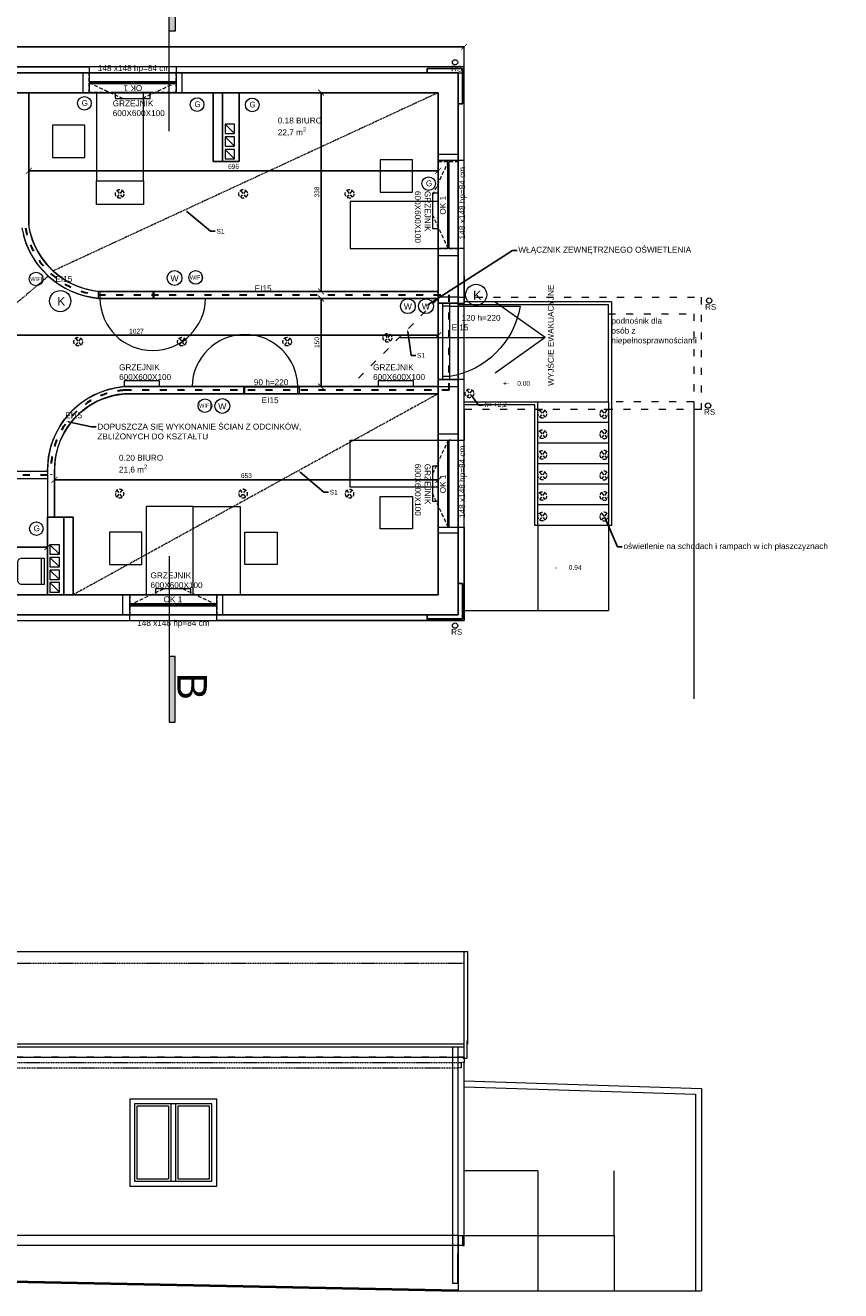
# Model space of a CAD drawing. Header units: centimetres. Extents: x -2458 to 12284, y -19336 to 2224.
# Tile 17 of 20: x 8135 to 9522, y -11068 to -8916. Entities that reach past the tile are written whole.
import ezdxf
from ezdxf import colors
from ezdxf.entities.mleader import LeaderData, LeaderLine
from ezdxf.math import Vec2, Vec3

# ---------------------------------------------------------------- set-up
doc = ezdxf.new("R2010")
doc.units = ezdxf.units.CM
doc.linetypes.add('DASHED2', pattern=[9.525, 6.35, -3.175])
doc.linetypes.add('GCAD_ISO03W100', pattern=[30, 12, -18])
for name, color, linetype, lineweight in [('100_KONSTRUKCYNE', 10, 'Continuous', 25), ('200_DZIAŁOWE', 50, 'Continuous', 15), ('300_DRZWI NOWE', 60, 'Continuous', 5), ('400_OKNA ISTNIEJĄCE', 130, 'Continuous', 5), ('500_WIDOK', 220, 'Continuous', 5), ('600_POWIERZCHNIE', 11, 'Continuous', 9), ('700_ELEWACJE', 70, 'Continuous', 9), ('800_WYMIARY', 210, 'Continuous', 9), ('900_SUFITY PODWIESZONE', 40, 'Continuous', 9), ('901_LAMPY', 51, 'Continuous', 5), ('902_PPOZ', 121, 'Continuous', 30)]:
    doc.layers.add(name, color=color, linetype=linetype, lineweight=lineweight)
doc.styles.get("Standard").update_dxf_attribs({"font": 'arial.ttf'})
doc.dimstyles.new('Kasia', dxfattribs={"dimtxt": 8, "dimasz": 10, "dimexe": 1.25, "dimexo": 0.625, "dimgap": 3, "dimtad": 1, "dimtxsty": 'Standard', "dimblk": 'ARCHTICK', "dimcen": 2.5, "dimse1": 1, "dimse2": 1, "dimadec": 0, "dimazin": 0, "dimtfac": 1, "dimtmove": 0, "dimatfit": 3, "dimldrblk": 'ARCHTICK', "dimfxl": 1, "dimarcsym": 1})

# ---------------------------------------------------------------- blocks, each defined once
blk = doc.blocks.new('OKNO 148')
at = {"layer": '400_OKNA ISTNIEJĄCE', "linetype": 'DASHED2'}
for p, q in [((2587.8, 819.4), (2647.5, 847.4)), ((2735.8, 819.4), (2676, 847.4)), ((2587.8, 836.4), (2735.8, 836.4)), ((2587.8, 836.4), (2587.8, 802.4)), ((2735.8, 836.4), (2735.8, 802.4)), ((2587.8, 802.4), (2735.8, 802.4))]:
    blk.add_line(p, q, dxfattribs=at)
at = {"layer": '400_OKNA ISTNIEJĄCE'}
for p, q in [((2735.8, 820.9), (2587.8, 820.9)), ((2587.8, 817.9), (2735.8, 817.9)), ((2587.8, 817.9), (2587.8, 814.9)), ((2590.8, 820.9), (2590.8, 817.9)), ((2590.8, 819.4), (2658.8, 819.4)), ((2658.8, 820.9), (2658.8, 817.9)), ((2661.8, 820.9), (2661.8, 817.9)), ((2664.8, 820.9), (2664.8, 817.9)), ((2664.8, 819.4), (2732.8, 819.4)), ((2732.8, 820.9), (2732.8, 817.9)), ((2735.8, 814.9), (2735.8, 817.9))]:
    blk.add_line(p, q, dxfattribs=at)
at = {"layer": '400_OKNA ISTNIEJĄCE', "insert": (2645.4, 833.7), "char_height": 10, "width": 232.929, "attachment_point": 1}
blk.add_mtext('OK 1', dxfattribs=at)
blk = doc.blocks.new('okno elewacja')
at = {"layer": '400_OKNA ISTNIEJĄCE'}
for p, q in [((9517.3, 2425.9), (9369.3, 2425.9)), ((9369.3, 2425.9), (9369.3, 2277.9)), ((9509.3, 2417.9), (9377.3, 2417.9)), ((9377.3, 2417.9), (9377.3, 2285.9)), ((9435.3, 2413.9), (9381.3, 2413.9)), ((9381.3, 2413.9), (9381.3, 2289.9)), ((9435.3, 2289.9), (9435.3, 2413.9)), ((9439.3, 2285.9), (9439.3, 2417.9)), ((9447.3, 2285.9), (9447.3, 2417.9)), ((9505.3, 2413.9), (9451.3, 2413.9)), ((9451.3, 2289.9), (9451.3, 2413.9)), ((9505.3, 2289.9), (9505.3, 2413.9)), ((9509.3, 2285.9), (9509.3, 2417.9)), ((9517.3, 2277.9), (9517.3, 2425.9)), ((9377.3, 2285.9), (9509.3, 2285.9)), ((9381.3, 2289.9), (9435.3, 2289.9)), ((9451.3, 2289.9), (9505.3, 2289.9)), ((9369.3, 2277.9), (9517.3, 2277.9))]:
    blk.add_line(p, q, dxfattribs=at)
blk = doc.blocks.new('drzwi 90 180')
at = {"layer": '300_DRZWI NOWE'}
for p, q in [((9308.8, -6956.3), (9308.8, -6944.3)), ((9308.8, -6944.3), (9402.8, -6944.3)), ((9310.8, -6944.3), (9310.8, -6956.3)), ((9400.8, -6944.3), (9400.8, -6956.3)), ((9402.8, -6944.3), (9402.8, -6956.3)), ((9402.8, -6956.3), (9308.8, -6956.3)), ((9400.8, -6956.3), (9490.8, -6956.3))]:
    blk.add_line(p, q, dxfattribs=at)
blk.add_arc((9400.8, -6954.9), 90, 180.9069, 359.0931, dxfattribs=at)
blk = doc.blocks.new('wyjście ewakuacyjne')
at = {"layer": '200_DZIAŁOWE'}
for q in [(3304.9, -10231.2), (3426.1, -10231.2)]:
    blk.add_line((3365.5, -10316.1), q, dxfattribs=at)
blk.add_lwpolyline([(3365.5, -10068.8), (3365.5, -10316.1), (3365.5, -10316.1)], dxfattribs=at)
at = {"layer": '200_DZIAŁOWE', "insert": (3283.5, -10320.6), "char_height": 10, "width": 232.929, "attachment_point": 1}
blk.add_mtext('WYJŚCIE EWAKUACYJNE', dxfattribs=at)
blk = doc.blocks.new('_ArchTick')
at = {"color": 0, "linetype": 'ByBlock', "transparency": 16777216, "const_width": 0.15}
blk.add_lwpolyline([(-0.5, -0.5), (0.5, 0.5)], dxfattribs=at)
blk = doc.blocks.new('*D64')
at = {"layer": '800_WYMIARY', "color": 0, "lineweight": -2}
blk.add_line((6956.8, -9803.2), (8172.8, -9803.2), dxfattribs=at)
at = {"layer": '800_WYMIARY', "color": 0, "lineweight": -2, "xscale": 10, "yscale": 10, "zscale": 10, "rotation": 180}
blk.add_blockref('_ArchTick', (6956.8, -9803.2), dxfattribs=at)
at = {"layer": '800_WYMIARY', "color": 0, "lineweight": -2, "xscale": 10, "yscale": 10, "zscale": 10}
blk.add_blockref('_ArchTick', (8172.8, -9803.2), dxfattribs=at)
at = {"layer": '800_WYMIARY', "color": 0, "insert": (7564.8, -9796.1), "char_height": 8, "attachment_point": 5}
blk.add_mtext('1216', dxfattribs=at)
blk = doc.blocks.new('*D65')
at = {"layer": '800_WYMIARY', "color": 0, "lineweight": -2}
blk.add_line((7810.8, -9443.1), (8837.8, -9443.1), dxfattribs=at)
at = {"layer": '800_WYMIARY', "color": 0, "lineweight": -2, "xscale": 10, "yscale": 10, "zscale": 10, "rotation": 180}
blk.add_blockref('_ArchTick', (7810.8, -9443.1), dxfattribs=at)
at = {"layer": '800_WYMIARY', "color": 0, "lineweight": -2, "xscale": 10, "yscale": 10, "zscale": 10}
blk.add_blockref('_ArchTick', (8837.8, -9443.1), dxfattribs=at)
at = {"layer": '800_WYMIARY', "color": 0, "insert": (8324.3, -9436.1), "char_height": 8, "attachment_point": 5}
blk.add_mtext('1027', dxfattribs=at)
blk = doc.blocks.new('*D66')
at = {"layer": '800_WYMIARY', "color": 0, "lineweight": -2}
blk.add_line((8638.4, -9380.4), (8638.4, -9530.4), dxfattribs=at)
at = {"layer": '800_WYMIARY', "color": 0, "lineweight": -2, "xscale": 10, "yscale": 10, "zscale": 10}
for p, rotation in [((8638.4, -9380.4), 90), ((8638.4, -9530.4), 270)]:
    blk.add_blockref('_ArchTick', p, dxfattribs=dict(at, rotation=rotation))
at = {"layer": '800_WYMIARY', "color": 0, "insert": (8631.3, -9455.4), "char_height": 8, "attachment_point": 5, "rotation": 90}
blk.add_mtext('150', dxfattribs=at)
blk = doc.blocks.new('3 TABLE')
at = {"layer": '500_WIDOK', "linetype": 'Continuous'}
for p, q in [((8093.9, -9731.4), (8048.9, -9731.4)), ((7980.4, -9799.9), (7980.4, -9844.9)), ((8162.4, -9799.9), (8162.4, -9844.9))]:
    blk.add_line(p, q, dxfattribs=at)
for points in [[(8048.9, -9764.4, 0.414214), (8055.9, -9771.4), (8086.9, -9771.4, 0.414214), (8093.9, -9764.4), (8093.9, -9726.4), (8048.9, -9726.4)], [(8013.4, -9844.9, 0.414214), (8020.4, -9837.9), (8020.4, -9806.9, 0.414214), (8013.4, -9799.9), (7975.4, -9799.9), (7975.4, -9844.9)], [(8129.4, -9844.9, -0.414214), (8122.4, -9837.9), (8122.4, -9806.9, -0.414214), (8129.4, -9799.9), (8167.4, -9799.9), (8167.4, -9844.9)]]:
    blk.add_lwpolyline(points, format="xyb", close=True, dxfattribs=at)
at = {"layer": '500_WIDOK'}
blk.add_lwpolyline([(8031.4, -9782.4), (8111.4, -9782.4), (8111.4, -9862.4), (8031.4, -9862.4)], close=True, dxfattribs=at)
blk = doc.blocks.new('kamera')
at = {"layer": '500_WIDOK'}
blk.add_circle((8055.2, -9517.4), 18, dxfattribs=at)
at = {"layer": '500_WIDOK', "insert": (8050, -9510.4), "char_height": 15, "width": 232.929, "attachment_point": 1}
blk.add_mtext('K', dxfattribs=at)
blk = doc.blocks.new('włącznik')
at = {"layer": '500_WIDOK'}
blk.add_circle((7992.9, -9401), 12.6, dxfattribs=at)
at = {"layer": '500_WIDOK', "insert": (7985.9, -9396.2), "char_height": 10.5, "width": 163.633, "attachment_point": 1}
blk.add_mtext('W', dxfattribs=at)
blk = doc.blocks.new('gniazdo')
at = {"layer": '500_WIDOK'}
blk.add_circle((8039.5, -9399.9), 11.6, dxfattribs=at)
at = {"layer": '500_WIDOK', "insert": (8034.9, -9394.5), "char_height": 9.69, "width": 150.523, "attachment_point": 1}
blk.add_mtext('G', dxfattribs=at)
blk = doc.blocks.new('oświetlenie')
at = {"layer": '901_LAMPY', "linetype": 'DASHED2'}
for p, q in [((8105, -9394.1), (8096, -9405.7)), ((8096, -9394.1), (8105, -9405.7))]:
    blk.add_line(p, q, dxfattribs=at)
blk.add_circle((8100.5, -9399.9), 7.36, dxfattribs=at)
blk = doc.blocks.new('k1')
at = {"layer": '200_DZIAŁOWE'}
blk.add_line((7814.8, -9228.4), (7830.8, -9244.4), dxfattribs=at)
blk.add_lwpolyline([(7814.8, -9228.4), (7814.8, -9244.4), (7830.8, -9244.4), (7830.8, -9228.4), (7814.8, -9228.4)], dxfattribs=at)
blk = doc.blocks.new('grzejnik 600x600x100')
at = {"layer": '500_WIDOK'}
blk.add_lwpolyline([(5341.8, -9108), (5341.8, -9118), (5401.8, -9118), (5401.8, -9108), (5341.8, -9108)], dxfattribs=at)
at = {"layer": '500_WIDOK', "insert": (5333.2, -9080), "char_height": 10, "width": 42.029, "attachment_point": 1}
blk.add_mtext('GRZEJNIK 600X600X100', dxfattribs=at)
blk = doc.blocks.new('*D387')
at = {"layer": '800_WYMIARY', "color": 0, "lineweight": -2}
blk.add_line((8881.8, -8952.5), (538.8, -8952.5), dxfattribs=at)
at = {"layer": '800_WYMIARY', "color": 0, "lineweight": -2, "xscale": 10, "yscale": 10, "zscale": 10, "rotation": 180}
blk.add_blockref('_ArchTick', (538.8, -8952.5), dxfattribs=at)
at = {"layer": '800_WYMIARY', "color": 0, "lineweight": -2, "xscale": 10, "yscale": 10, "zscale": 10}
blk.add_blockref('_ArchTick', (8881.8, -8952.5), dxfattribs=at)
at = {"layer": '800_WYMIARY', "color": 0, "insert": (4710.3, -8945.4), "char_height": 8, "attachment_point": 5}
blk.add_mtext('8343', dxfattribs=at)
blk = doc.blocks.new('STRZAŁKA')
at = {"layer": '600_POWIERZCHNIE'}
h = blk.add_hatch(color=256, dxfattribs=at)
h.dxf.hatch_style = 1
h.paths.add_polyline_path([(1756.5, -10100.9), (1756.5, -9989.2), (1746.5, -9989.2), (1746.5, -10100.9), (1756.5, -10100.9)], is_closed=False)
blk.add_line((1746.5, -9818.7), (1746.5, -10100.9), dxfattribs=at)
blk.add_lwpolyline([(1746.5, -10100.9), (1756.5, -10100.9), (1756.5, -9989.2), (1746.5, -9989.2)], dxfattribs=at)
blk = doc.blocks.new('RS')
at = {"layer": '500_WIDOK'}
blk.add_circle((554.4, -9936.9), 4.5, dxfattribs=at)
at = {"layer": '500_WIDOK', "insert": (547.7, -9942.8), "char_height": 9.69, "width": 150.523, "attachment_point": 1}
blk.add_mtext('RS', dxfattribs=at)
blk = doc.blocks.new('RURY S')
at = {"layer": '200_DZIAŁOWE'}
blk.add_blockref('RS', (8312, 0), dxfattribs=at)
blk = doc.blocks.new('120')
at = {"layer": '300_DRZWI NOWE'}
for p, q in [((9109.9, -9272.3), (9109.9, -9152.3)), ((8984.9, -9272.3), (8984.9, -9284.3)), ((8989.9, -9272.3), (8989.9, -9284.3)), ((9109.9, -9272.3), (9109.9, -9284.3)), ((9114.9, -9272.3), (9114.9, -9284.3))]:
    blk.add_line(p, q, dxfattribs=at)
for points in [[(8984.9, -9272.3), (9114.9, -9272.3)], [(8984.9, -9284.3), (9114.9, -9284.3)]]:
    blk.add_lwpolyline(points, dxfattribs=at)
blk.add_arc((9135, -9297.5), 147.3, 99.828, 170.172, dxfattribs=at)
blk = doc.blocks.new('grzejnik 600x600x100 2')
at = {"layer": '500_WIDOK'}
blk.add_lwpolyline([(8062.5, -8915.4), (8062.5, -8925.4), (8122.5, -8925.4), (8122.5, -8915.4), (8062.5, -8915.4)], dxfattribs=at)
at = {"layer": '500_WIDOK', "insert": (8058.6, -8928.6), "char_height": 10, "width": 42.029, "attachment_point": 1}
blk.add_mtext('GRZEJNIK 600X600X100', dxfattribs=at)
blk = doc.blocks.new('wifi')
at = {"layer": '500_WIDOK'}
blk.add_circle((3872.6, -9470.7), 11.6, dxfattribs=at)
at = {"layer": '500_WIDOK', "insert": (3862.6, -9467.2), "char_height": 7, "width": 150.523, "attachment_point": 1}
blk.add_mtext('WIFI', dxfattribs=at)
blk = doc.blocks.new('*D728')
at = {"layer": '800_WYMIARY', "color": 0, "lineweight": -2}
blk.add_line((8141.4, -9163.2), (8837.8, -9163.2), dxfattribs=at)
at = {"layer": '800_WYMIARY', "color": 0, "lineweight": -2, "xscale": 10, "yscale": 10, "zscale": 10, "rotation": 180}
blk.add_blockref('_ArchTick', (8141.4, -9163.2), dxfattribs=at)
at = {"layer": '800_WYMIARY', "color": 0, "lineweight": -2, "xscale": 10, "yscale": 10, "zscale": 10}
blk.add_blockref('_ArchTick', (8837.8, -9163.2), dxfattribs=at)
at = {"layer": '800_WYMIARY', "color": 0, "insert": (8489.6, -9156.1), "char_height": 8, "attachment_point": 5}
blk.add_mtext('696', dxfattribs=at)
blk = doc.blocks.new('*D729')
at = {"layer": '800_WYMIARY', "color": 0, "lineweight": -2}
blk.add_line((8638.4, -9030.4), (8638.4, -9368.4), dxfattribs=at)
at = {"layer": '800_WYMIARY', "color": 0, "lineweight": -2, "xscale": 10, "yscale": 10, "zscale": 10}
for p, rotation in [((8638.4, -9030.4), 90), ((8638.4, -9368.4), 270)]:
    blk.add_blockref('_ArchTick', p, dxfattribs=dict(at, rotation=rotation))
at = {"layer": '800_WYMIARY', "color": 0, "insert": (8631.3, -9199.4), "char_height": 8, "attachment_point": 5, "rotation": 90}
blk.add_mtext('338', dxfattribs=at)
blk = doc.blocks.new('*D730')
at = {"layer": '800_WYMIARY', "color": 0, "lineweight": -2}
blk.add_line((8184.8, -9689), (8837.8, -9689), dxfattribs=at)
at = {"layer": '800_WYMIARY', "color": 0, "lineweight": -2, "xscale": 10, "yscale": 10, "zscale": 10, "rotation": 180}
blk.add_blockref('_ArchTick', (8184.8, -9689), dxfattribs=at)
at = {"layer": '800_WYMIARY', "color": 0, "lineweight": -2, "xscale": 10, "yscale": 10, "zscale": 10}
blk.add_blockref('_ArchTick', (8837.8, -9689), dxfattribs=at)
at = {"layer": '800_WYMIARY', "color": 0, "insert": (8511.3, -9681.9), "char_height": 8, "attachment_point": 5}
blk.add_mtext('653', dxfattribs=at)
blk = doc.blocks.new('RS POLNOC')
at = {"layer": '200_DZIAŁOWE'}
blk.add_blockref('RS', (7439.4, 3755.1), dxfattribs=at)

msp = doc.modelspace()

# ---------------------------------------------------------------- linework, layer by layer
at = {"layer": '100_KONSTRUKCYNE'}
for p, q in [((5018.847, -8996.404), (8871.847, -8996.404)), ((8871.847, -9918.404), (8871.847, -8996.404)), ((8837.847, -9030.404), (6251.847, -9030.404)), ((8454.847, -9030.404), (8454.847, -9147.404)), ((8470.847, -9030.404), (8470.847, -9147.404)), ((8498.847, -9030.404), (8498.847, -9147.404)), ((8837.847, -9884.404), (8837.847, -9030.404)), ((8498.847, -9147.404), (8454.847, -9147.404)), ((8837.847, -9295.404), (8837.847, -9325.404)), ((8837.847, -9388.404), (8871.847, -9388.404)), ((8837.847, -9518.404), (8871.847, -9518.404)), ((8837.847, -9621.404), (8837.847, -9591.404)), ((8216.847, -9752.404), (8172.847, -9752.404)), ((8172.847, -9752.404), (8172.847, -9884.404)), ((8200.847, -9752.404), (8200.847, -9884.404)), ((8216.847, -9752.404), (8216.847, -9884.404)), ((5048.847, -9884.404), (8837.847, -9884.404)), ((5018.847, -9918.404), (8871.847, -9918.404))]:
    msp.add_line(p, q, dxfattribs=at)
for points in [[(8871.847, -9049.404), (8878.847, -9049.404), (8878.847, -8989.404), (8818.847, -8989.404), (8818.847, -8996.404)], [(8871.847, -9865.404), (8878.847, -9865.404), (8878.847, -9925.404), (8818.847, -9925.404), (8818.847, -9918.404)]]:
    msp.add_lwpolyline(points, dxfattribs=at)
at = {"layer": '200_DZIAŁOWE'}
for p, q in [((8141.419, -9030.404), (8141.419, -9259.326)), ((8259.914, -9368.404), (8837.847, -9368.404)), ((8259.914, -9380.404), (8837.847, -9380.404)), ((8837.847, -9380.404), (8687.847, -9380.404)), ((8837.847, -9380.404), (8837.847, -9530.404)), ((8837.847, -9530.404), (8303.342, -9530.404)), ((8837.847, -9542.404), (8303.342, -9542.404)), ((9007.347, -9591.404), (9007.347, -9556.404)), ((9127.347, -9556.404), (9127.347, -9591.404)), ((9127.347, -9591.404), (9007.347, -9591.404)), ((9007.347, -9626.404), (9007.347, -9591.404)), ((9127.347, -9591.404), (9127.347, -9626.404)), ((9127.347, -9626.404), (9007.347, -9626.404)), ((9007.347, -9661.404), (9007.347, -9626.404)), ((9127.347, -9626.404), (9127.347, -9661.404)), ((9127.347, -9661.404), (9007.347, -9661.404)), ((9007.347, -9696.404), (9007.347, -9661.404)), ((9127.347, -9661.404), (9127.347, -9696.404)), ((7810.847, -9674.404), (8172.847, -9674.404)), ((8172.847, -9674.404), (8172.847, -9752.404)), ((8184.847, -9671.533), (8184.847, -9752.404)), ((7792.847, -9686.404), (8172.847, -9686.404)), ((9127.347, -9696.404), (9007.347, -9696.404)), ((9007.347, -9731.404), (9007.347, -9696.404)), ((9127.347, -9696.404), (9127.347, -9731.404)), ((9127.347, -9731.404), (9007.347, -9731.404)), ((9007.347, -9766.404), (9007.347, -9731.404)), ((9127.347, -9731.404), (9127.347, -9766.404)), ((9127.347, -9766.404), (9007.347, -9766.404)), ((9007.347, -9766.404), (9007.347, -9911.334)), ((9127.347, -9766.404), (9127.347, -9911.334)), ((8878.847, -9911.334), (9007.347, -9911.334)), ((9007.347, -9911.334), (9127.347, -9911.334)), ((532.374, -10491.073), (8888.319, -10491.073)), ((8888.319, -10638.562), (8888.319, -10491.073)), ((8888.319, -10648.797), (8888.319, -10638.562))]:
    msp.add_line(p, q, dxfattribs=at)
for points in [[(8013.847, -8996.404), (8013.847, -9030.404), (8003.847, -9030.404), (8003.847, -8986.404), (8243.847, -8986.404), (8243.847, -9030.404), (8233.847, -9030.404), (8233.847, -8996.404)], [(8871.847, -9135.404), (8837.847, -9135.404), (8837.847, -9145.404), (8871.847, -9145.404), (8881.847, -9145.404), (8881.847, -8996.404), (8881.847, -8986.404), (8391.847, -8986.404), (8391.847, -9030.404), (8401.847, -9030.404), (8401.847, -8996.404)], [(8871.847, -9378.404), (8837.847, -9378.404), (8837.847, -9388.404), (8872.347, -9388.404), (8872.347, -9388.404), (8882.347, -9388.404), (8881.847, -9295.404), (8837.847, -9295.404), (8837.847, -9307.404), (8871.847, -9307.404)], [(8882.071, -9556.404), (9127.347, -9556.404), (9127.347, -9391.404), (8871.847, -9391.404)], [(8871.847, -9611.404), (8837.847, -9611.404), (8837.847, -9621.404), (8872.347, -9621.404), (8872.347, -9621.404), (8882.347, -9621.404), (8881.847, -9518.404), (8837.847, -9518.404), (8837.847, -9530.404), (8871.847, -9530.404)], [(8871.847, -9779.404), (8837.847, -9779.404), (8837.847, -9769.404), (8871.847, -9769.404), (8881.847, -9769.404), (8881.847, -9918.404), (8881.847, -9928.404), (8460.847, -9928.404), (8460.847, -9884.404), (8470.847, -9884.404), (8470.847, -9918.404)], [(8016.847, -9918.404), (8016.847, -9884.404), (8006.847, -9884.404), (8006.847, -9918.404), (8006.847, -9918.404), (8006.847, -9928.404), (8312.847, -9927.904), (8312.847, -9883.904), (8300.847, -9884.404), (8300.847, -9918.404)], [(8886.405, -10643.307), (8886.405, -10673.152), (8879.817, -10673.152)]]:
    msp.add_lwpolyline(points, dxfattribs=at)
for centre, radius, start, end in [((8273.291, -9234.903), 146.114, 190.05104, 264.747184), ((8273.291, -9234.903), 134.114, 190.492279, 264.747184), ((8315.038, -9672.131), 142.209, 94.717639, 180.915676), ((8315.036, -9672.112), 130.19, 94.668145, 179.745371)]:
    msp.add_arc(centre, radius, start, end, dxfattribs=at)
at = {"layer": '500_WIDOK', "linetype": 'GCAD_ISO03W100'}
msp.add_line((8837.847, -9380.404), (8687.847, -9530.404), dxfattribs=at)
at = {"layer": '500_WIDOK'}
for p, q in [((9132.347, -9386.404), (8882.338, -9386.404)), ((9132.347, -9386.404), (9132.347, -9766.404)), ((9002.347, -9561.404), (8882.093, -9561.404)), ((9002.347, -9766.404), (9002.347, -9561.404)), ((9007.347, -9766.404), (9002.347, -9766.404)), ((9132.347, -9766.404), (9127.347, -9766.404)), ((8881.847, -10648.642), (538.847, -10648.642)), ((8881.847, -10654.05), (538.847, -10654.05)), ((8861.84, -10654.05), (8861.84, -11005.252)), ((8870.84, -10654.05), (8870.84, -11005.252)), ((8861.84, -11005.252), (8861.84, -11055.252)), ((8870.84, -11055.252), (8870.84, -11005.252)), ((8861.84, -11055.252), (8870.84, -11055.252))]:
    msp.add_line(p, q, dxfattribs=at)
for points in [[(8256.154, -9030.404), (8256.154, -9180.404), (8336.154, -9180.404), (8336.154, -9030.404), (8256.154, -9030.404)], [(8181.37, -9140.39), (8236.37, -9140.39), (8236.37, -9085.39), (8181.37, -9085.39), (8181.37, -9140.39)], [(8739.129, -9199.457), (8794.129, -9199.457), (8794.129, -9144.457), (8739.129, -9144.457), (8739.129, -9199.457)], [(8336.154, -9180.404), (8336.154, -9220.404), (8256.154, -9220.404), (8256.154, -9180.404), (8336.154, -9180.404)], [(8837.847, -9215.404), (8687.847, -9215.404), (8687.847, -9295.404), (8837.847, -9295.404), (8837.847, -9215.404)], [(8837.847, -9701.404), (8687.847, -9701.404), (8687.847, -9621.404), (8837.847, -9621.404), (8837.847, -9701.404)], [(8739.129, -9717.35), (8794.129, -9717.35), (8794.129, -9772.35), (8739.129, -9772.35), (8739.129, -9717.35)], [(8340.847, -9734.404), (8340.847, -9884.404), (8420.847, -9884.404), (8420.847, -9734.404), (8340.847, -9734.404)], [(8500.847, -9734.404), (8500.847, -9884.404), (8420.847, -9884.404), (8420.847, -9734.404), (8500.847, -9734.404)], [(8278.206, -9832.834), (8333.206, -9832.834), (8333.206, -9777.834), (8278.206, -9777.834), (8278.206, -9832.834)], [(8563.488, -9832.834), (8508.488, -9832.834), (8508.488, -9777.834), (8563.488, -9777.834), (8563.488, -9832.834)]]:
    msp.add_lwpolyline(points, dxfattribs=at)
at = {"layer": '500_WIDOK', "linetype": 'GCAD_ISO03W100'}
msp.add_lwpolyline([(9127.347, -9406.404), (9272.347, -9406.404), (9272.347, -9556.404), (9127.347, -9556.404), (9127.347, -9406.404)], dxfattribs=at)
at = {"layer": '600_POWIERZCHNIE'}
for points in [[(8141.419, -9030.404), (8454.847, -9030.404), (8454.847, -9147.404), (8498.847, -9147.404), (8498.847, -9030.404), (8837.847, -9030.404), (8837.847, -9368.404), (8259.914, -9368.404), (8251.018, -9367.155), (8241.646, -9365.23), (8236.459, -9363.86), (8225.236, -9360.112), (8214.271, -9355.333), (8201.387, -9348.113), (8193.407, -9342.631), (8185.35, -9336.16), (8172.434, -9323.302), (8163.71, -9312.225), (8156.401, -9300.655), (8151.021, -9290.009), (8147.618, -9281.731), (8143.806, -9269.834), (8142.176, -9263.108), (8141.419, -9253.877), (8141.419, -9030.404)], [(7885.847, -9674.404), (8172.847, -9674.404), (8174.568, -9649.955), (8179.308, -9629.694), (8186.333, -9611.646), (8195.084, -9595.748), (8202.077, -9585.741), (8215.796, -9570.276), (8224.391, -9562.556), (8233.326, -9555.741), (8240.015, -9551.321), (8260.375, -9540.847), (8273.087, -9536.25), (8288.54, -9532.412), (8303.342, -9530.404), (8837.847, -9530.404), (8837.847, -9380.404), (8259.914, -9380.404), (8237.137, -9376.474), (8226.496, -9373.321), (8211.43, -9367.276), (8199.777, -9361.177), (8190.606, -9355.371), (8180.269, -9347.581), (8171.608, -9339.831), (8158.17, -9324.884), (8151.682, -9315.901), (8142.908, -9300.855), (8137.426, -9288.663), (8132.192, -9272.857)], [(7608.347, -9392.404), (7792.347, -9392.404), (7793.347, -9538.404), (7792.847, -9538.404), (7792.847, -9686.404), (8172.847, -9686.404), (8172.847, -9884.404), (6956.847, -9884.404), (6956.847, -9538.404), (6956.847, -9538.404), (6956.847, -9526.404), (6956.847, -9526.404), (6956.847, -9404.404), (6996.847, -9404.404), (6996.847, -9392.404), (7140.347, -9392.404), (7140.347, -9538.404), (7608.347, -9538.404), (7608.347, -9392.404)], [(8837.847, -9542.404), (8837.847, -9884.404), (8216.847, -9884.404), (8216.847, -9752.404), (8184.847, -9752.404), (8184.847, -9679.879), (8185.282, -9661.467), (8186.506, -9651.385), (8188.062, -9643.354), (8190.924, -9632.795), (8196.465, -9618.35), (8201.607, -9608.211), (8207.273, -9599.06), (8213.801, -9590.252), (8219.501, -9583.666), (8231.966, -9571.868), (8243.779, -9563.153), (8256.564, -9555.791), (8266.017, -9551.502), (8285.822, -9545.241), (8304.44, -9542.353), (8837.847, -9542.353)]]:
    msp.add_lwpolyline(points, dxfattribs=at)
at = {"layer": '700_ELEWACJE'}
for p, q in [((9272.347, -9556.404), (9272.347, -10061.334)), ((8881.847, -10511.073), (8881.847, -10491.073)), ((8881.847, -10671.073), (8881.847, -10511.073)), ((538.847, -10671.073), (8881.847, -10671.073)), ((8881.847, -10671.073), (8881.847, -10680.073)), ((8881.847, -10991.073), (8881.847, -10680.073)), ((9285.347, -10724.467), (8881.847, -10711.935)), ((9275.347, -10734.164), (8881.847, -10721.935)), ((8881.847, -10974.073), (8881.847, -10734.073)), ((9275.347, -10733.921), (9275.347, -11068.073)), ((9285.347, -10724.073), (9285.347, -11068.073)), ((9007.347, -10864.073), (8881.847, -10864.073)), ((9007.347, -10864.073), (9007.347, -11068.073)), ((9136.794, -10974.073), (9136.794, -10864.073)), ((8871.847, -10974.073), (548.847, -10974.073)), ((8871.847, -10974.073), (8871.847, -11068.073)), ((8871.847, -10974.073), (8878.847, -10974.073)), ((8878.847, -10974.073), (8878.847, -10991.073)), ((8878.847, -10974.073), (9136.794, -10974.073)), ((9136.794, -10974.073), (9136.794, -11068.073)), ((8871.847, -10991.073), (4314.198, -10991.073)), ((8878.847, -10991.073), (8871.847, -10991.073)), ((8878.847, -10991.073), (8881.847, -10991.073)), ((8871.847, -11068.073), (9136.794, -11068.073)), ((9136.794, -11068.073), (9285.347, -11068.073))]:
    msp.add_line(p, q, dxfattribs=at)
at = {"layer": '700_ELEWACJE', "linetype": 'DASHED2', "ltscale": 0.3}
for p, q in [((538.847, -10511.073), (8881.847, -10511.073)), ((543.847, -10680.073), (8876.847, -10680.073)), ((548.847, -10689.073), (8871.847, -10689.073)), ((8871.847, -10991.073), (8871.847, -10689.073)), ((8876.847, -10689.073), (8871.847, -10689.073)), ((8876.847, -10680.073), (8876.847, -10689.073)), ((8881.847, -10680.073), (8876.847, -10680.073))]:
    msp.add_line(p, q, dxfattribs=at)
at = {"layer": '700_ELEWACJE', "linetype": 'GCAD_ISO03W100'}
msp.add_line((8881.847, -10671.073), (7929.847, -10671.073), dxfattribs=at)
at = {"layer": '700_ELEWACJE', "lineweight": 40}
msp.add_line((8871.847, -11068.073), (7098.847, -11033.073), dxfattribs=at)
at = {"layer": '700_ELEWACJE', "linetype": 'GCAD_ISO03W100'}
msp.add_lwpolyline([(8871.847, -9378.404), (9284.847, -9378.404), (9284.847, -9569.404), (8881.847, -9569.404)], dxfattribs=at)
at = {"layer": '800_WYMIARY'}
for p, q in [((8881.847, -8996.404), (8881.847, -8953.025)), ((8871.847, -8996.404), (8881.847, -8996.404))]:
    msp.add_line(p, q, dxfattribs=at)
msp.add_lwpolyline([(538.847, -8986.404), (538.847, -9928.404), (8881.847, -9928.404), (8881.847, -8986.404), (538.847, -8986.404)], dxfattribs=at)
at = {"layer": '900_SUFITY PODWIESZONE', "linetype": 'DASHED2', "ltscale": 0.3}
for p, q in [((8837.847, -9030.404), (8182.511, -9333.623)), ((8174.388, -9342.456), (7810.847, -9650.404)), ((8837.847, -9542.404), (8216.847, -9884.404))]:
    msp.add_line(p, q, dxfattribs=at)
at = {"layer": '902_PPOZ', "linetype": 'GCAD_ISO03W100'}
for p, q in [((8259.914, -9374.404), (8856.015, -9374.404)), ((8856.015, -9374.404), (8856.015, -9536.404)), ((8856.015, -9536.404), (8303.342, -9536.404)), ((7801.161, -9680.404), (8179.08, -9680.404))]:
    msp.add_line(p, q, dxfattribs=at)
for centre, radius, start, end in [((8273.291, -9234.903), 140.114, 190.492279, 264.747184), ((8315.038, -9672.131), 136.209, 94.717639, 183.481987)]:
    msp.add_arc(centre, radius, start, end, dxfattribs=at)

# ---------------------------------------------------------------- block references
at = {"layer": '200_DZIAŁOWE', "xscale": -1}
for name, p, rotation in [('STRZAŁKA', (6633.544, -18914.807), 180), ('120', (18129.664, -18503.256), 270)]:
    msp.add_blockref(name, p, dxfattribs=dict(at, rotation=rotation))
at = {"layer": '200_DZIAŁOWE'}
for name, p in [('gniazdo', (196.249, 351.444)), ('gniazdo', (388.082, 349.266)), ('gniazdo', (481.85, 348.68)), ('k1', (660.422, 144.403)), ('k1', (660.422, 123)), ('k1', (660.422, 101.597)), ('gniazdo', (781.907, 214.773)), ('włącznik', (396.214, 55.292)), ('kamera', (847.077, 143.197)), ('kamera', (139.461, 132.525)), ('włącznik', (793.151, 7.469)), ('włącznik', (823.99, 7.469)), ('RS', (8744.172, 552.804)), ('włącznik', (477.556, -162.414)), ('RS', (8742.335, 374.313)), ('gniazdo', (114.512, -372.06)), ('k1', (362.422, -571.195)), ('k1', (362.422, -592.597)), ('STRZAŁKA', (6633.544, 0)), ('k1', (362.422, -614)), ('k1', (362.422, -635.403)), ('RURY S', (0, 0))]:
    msp.add_blockref(name, p, dxfattribs=at)
at = {"layer": '200_DZIAŁOWE', "rotation": 90}
msp.add_blockref('wyjście ewakuacyjne', (-1296.362, -12812.577), dxfattribs=at)
at = {"layer": '400_OKNA ISTNIEJĄCE'}
for name, p, rotation in [('OKNO 148', (10979.604, -8193.968), 180), ('OKNO 148', (9674.282, -11883.161), 90), ('OKNO 148', (9674.282, -12357.161), 90), ('okno elewacja', (17830.103, -8464.158), 180)]:
    msp.add_blockref(name, p, dxfattribs=dict(at, rotation=rotation))
msp.add_blockref('OKNO 148', (5725.09, -10720.839), dxfattribs=at)
at = {"layer": '500_WIDOK'}
for name, p in [('RS POLNOC', (872.59, -2796.962)), ('grzejnik 600x600x100', (2961.59, -412.416)), ('grzejnik 600x600x100', (3393.69, -412.416)), ('grzejnik 600x600x100', (3015.095, -766.416))]:
    msp.add_blockref(name, p, dxfattribs=at)
at = {"layer": '600_POWIERZCHNIE'}
for name, p in [('drzwi 90 180', (-1048.843, -2424.068)), ('3 TABLE', (0, -22))]:
    msp.add_blockref(name, p, dxfattribs=at)
at = {"layer": '600_POWIERZCHNIE', "rotation": 180}
msp.add_blockref('drzwi 90 180', (17909.714, -16486.74), dxfattribs=at)
at = {"layer": '800_WYMIARY'}
for p in [(4281.041, 123.425), (4552.469, 125.981), (4568.136, -92.066)]:
    msp.add_blockref('wifi', p, dxfattribs=at)
at = {"layer": '901_LAMPY'}
for p in [(195.287, 197.49), (405.261, 197.49), (586.35, 197.49), (124.618, -53.949), (301.026, -53.949), (480.284, -53.949), (650.818, -47.458), (790.422, -142.013), (914.202, -176.537), (914.202, -211.537), (914.202, -246.537), (914.202, -281.537), (914.202, -316.537), (914.202, -351.537)]:
    msp.add_blockref('oświetlenie', p, dxfattribs=at)
at = {"layer": '901_LAMPY', "xscale": -1}
for p in [(17220.491, -176.537), (17220.491, -211.537), (17220.491, -246.537), (17220.491, -281.537), (17220.491, -316.537), (17220.491, -351.537)]:
    msp.add_blockref('oświetlenie', p, dxfattribs=at)
at = {"layer": '901_LAMPY', "xscale": -1, "rotation": 180}
for p in [(195.287, -19112.298), (405.261, -19112.298), (586.35, -19112.298)]:
    msp.add_blockref('oświetlenie', p, dxfattribs=at)
at = {"layer": '902_PPOZ'}
msp.add_blockref('grzejnik 600x600x100 2', (225.36, -114.97), dxfattribs=at)
at = {"layer": '902_PPOZ', "rotation": 270}
for p in [(17753.28, -1138.916), (17753.28, -1602.916)]:
    msp.add_blockref('grzejnik 600x600x100 2', p, dxfattribs=at)

# ---------------------------------------------------------------- texts
at = {"layer": '200_DZIAŁOWE', "char_height": 10, "width": 232.9291, "attachment_point": 1}
for insert in [(8186.465, -9342.21), (8525.469, -9358.192), (8860.468, -9424.679), (8537.405, -9548.459), (8203.131, -9574.169)]:
    msp.add_mtext('EI15', dxfattribs=dict(at, insert=insert))
at = {"layer": '600_POWIERZCHNIE', "width": 308.88117, "attachment_point": 1}
for s, insert, char_height in [('\\A1;0.18 BIURO\\P22,7 m{\\H0.7x;\\S2^ ;}', (8564.855, -9072.738), 10), ('\\P\\pxi-3,l4,t4;+-^I0.00', (8940.16, -9507.418), 8), ('\\A1;0.20 BIURO\\P21,6 m{\\H0.7x;\\S2^ ;}', (8294.537, -9646.369), 10), ('\\pxi-3,l4,t4;-^I0.94', (9027.745, -9833.978), 8)]:
    msp.add_mtext(s, dxfattribs=dict(at, insert=insert, char_height=char_height))
at = {"layer": '600_POWIERZCHNIE', "insert": (8444.123, -10016.614), "char_height": 50.238, "width": 1170.19319, "attachment_point": 1, "rotation": 270}
msp.add_mtext('B', dxfattribs=at)
at = {"layer": '800_WYMIARY', "char_height": 10, "width": 232.9291, "attachment_point": 1}
for s, insert in [('148 x148 hp=84 cm', (8258.668, -8983.586)), ('120 h=220 ', (8877.372, -9408.404)), ('podnośnik dla \\Posób z \\Pniepełnosprawnościami', (9132.347, -9413.388)), ('90 h=220 ', (8524.123, -9517.9)), ('148 x148 hp=84 cm', (8325.618, -9927.271))]:
    msp.add_mtext(s, dxfattribs=dict(at, insert=insert))
at = {"layer": '800_WYMIARY', "char_height": 10, "width": 232.9291, "attachment_point": 1, "rotation": 90}
for insert in [(8873.415, -9279.785), (8873.415, -9753.785)]:
    msp.add_mtext('148 x148 hp=84 cm', dxfattribs=dict(at, insert=insert))

# ---------------------------------------------------------------- dimensions: what is measured, and where the dimension line sits
at = {"layer": '800_WYMIARY'}
for p1, p2, distance, picture, middle in [((8881.847, -8978.247), (538.847, -8978.247), -25.716, '*D387', (4710.347, -8945.444)), ((8826.375, -9030.404), (8826.375, -9368.404), -187.948, '*D729', (8631.34, -9199.404)), ((8687.847, -9380.404), (8687.847, -9530.404), -49.495, '*D66', (8631.268, -9455.404)), ((7810.847, -9448.043), (8837.847, -9448.043), 4.903, '*D65', (8324.347, -9436.056)), ((8184.847, -9752.404), (8837.847, -9752.404), 63.448, '*D730', (8511.347, -9681.869)), ((6956.847, -9899.642), (8172.847, -9899.642), 96.438, '*D64', (7564.847, -9796.119))]:
    dim = msp.add_aligned_dim(p1=p1, p2=p2, distance=distance, dimstyle='Kasia', dxfattribs=at)
    dim.commit()
    dim.dimension.update_dxf_attribs({"geometry": picture, "text_midpoint": middle})
dim = msp.add_aligned_dim(p1=(8141.419, -9092.082), p2=(8837.847, -9092.082), distance=-71.12, text='696', dimstyle='Kasia', override={"dimtxsty": 'Standard', "dimtolj": 0}, dxfattribs=at)
dim.commit()
dim.dimension.update_dxf_attribs({"geometry": '*D728', "text_midpoint": (8489.633, -9156.117)})

# ---------------------------------------------------------------- leaders
at = {"layer": '500_WIDOK'}
ml = msp.add_multileader_mtext('Standard', dxfattribs=at)
ml.set_content('S1')
ml.set_leader_properties()
ml.build(insert=Vec2(0, 0))
ctx = ml.context
ctx.base_point, ctx.char_height, ctx.plane_origin = Vec3(8799.529, -9477.201), 8, Vec3(8785.496, -9432.754)
notes = []
notes.append((ctx, [(0, (1, 1, 0), (8791.529, -9477.201), (1, 0), 8, [(0, [(8785.496, -9432.754)], 0, [])])]))
ctx.mtext.insert, ctx.mtext.flow_direction = Vec3(8801.529, -9473.133), 5
at = {"layer": '900_SUFITY PODWIESZONE'}
ml = msp.add_multileader_mtext('Standard', dxfattribs=at)
ml.set_content('S1')
ml.set_leader_properties()
ml.build(insert=Vec2(0, 0))
ctx = ml.context
ctx.base_point, ctx.char_height, ctx.plane_origin = Vec3(8458.474, -9266.182), 8, Vec3(8407.061, -9229.725)
notes.append((ctx, [(0, (1, 1, 0), (8450.474, -9266.182), (1, 0), 8, [(0, [(8407.061, -9229.725)], 0, [])])]))
ctx.mtext.insert, ctx.mtext.flow_direction = Vec3(8460.474, -9262.113), 5
ml = msp.add_multileader_mtext('Standard', dxfattribs=at)
ml.set_content('WŁĄCZNIK ZEWNĘTRZNEGO OŚWIETLENIA')
ml.set_leader_properties()
ml.build(insert=Vec2(0, 0))
ctx = ml.context
ctx.base_point, ctx.char_height, ctx.plane_origin = Vec3(8971.952, -9298.975), 10, Vec3(8920.538, -9289.783)
notes.append((ctx, [(0, (1, 1, 0), (8963.952, -9298.975), (1, 0), 8, [(0, [(8816.912, -9393.524)], 0, [])])]))
ctx.mtext.insert, ctx.mtext.flow_direction = Vec3(8973.952, -9292.509), 5
ml = msp.add_multileader_mtext('Standard', dxfattribs=at)
ml.set_content('DOPUSZCZA SIĘ WYKONANIE ŚCIAN Z ODCINKÓW,\\PZBLIŻONYCH DO KSZTAŁTU ')
ml.set_leader_properties()
ml.build(insert=Vec2(0, 0))
ctx = ml.context
ctx.base_point, ctx.char_height, ctx.plane_origin = Vec3(8255.811, -9598.525), 10, Vec3(8204.398, -9589.333)
notes.append((ctx, [(0, (1, 1, 0), (8247.811, -9598.525), (1, 0), 8, [(0, [(8204.398, -9589.333)], 0, [])])]))
ctx.mtext.insert, ctx.mtext.flow_direction = Vec3(8257.811, -9593.44), 5
ml = msp.add_multileader_mtext('Standard', dxfattribs=at)
ml.set_content('S1')
ml.set_leader_properties()
ml.build(insert=Vec2(0, 0))
ctx = ml.context
ctx.base_point, ctx.char_height, ctx.plane_origin = Vec3(8651.167, -9709.984), 8, Vec3(8599.753, -9673.528)
notes.append((ctx, [(0, (1, 1, 0), (8643.167, -9709.984), (1, 0), 8, [(0, [(8599.753, -9673.528)], 0, [])])]))
ctx.mtext.insert, ctx.mtext.flow_direction = Vec3(8653.167, -9705.916), 5
at = {"layer": '901_LAMPY'}
ml = msp.add_multileader_mtext('Standard', dxfattribs=at)
ml.set_content('h= +2,2')
ml.set_leader_properties()
ml.build(insert=Vec2(0, 0))
ctx = ml.context
ctx.base_point, ctx.char_height, ctx.plane_origin = Vec3(8914.412, -9561.754), 8, Vec3(8892.16, -9542.019)
notes.append((ctx, [(0, (1, 1, 0), (8906.412, -9561.754), (1, 0), 8, [(0, [(8892.16, -9542.019)], 0, [])])]))
ctx.mtext.insert, ctx.mtext.flow_direction = Vec3(8916.412, -9556.963), 5
ml = msp.add_multileader_mtext('Standard', dxfattribs=at)
ml.set_content('oświetlenie na schodach i rampach w ich płaszczyznach')
ml.set_leader_properties()
ml.build(insert=Vec2(0, 0))
ctx = ml.context
ctx.base_point, ctx.char_height, ctx.plane_origin = Vec3(9150.927, -9803.1), 10, Vec3(9119.288, -9749.529)
notes.append((ctx, [(0, (1, 1, 0), (9142.927, -9803.1), (1, 0), 8, [(0, [(9119.288, -9749.529)], 0, [])])]))
ctx.mtext.insert, ctx.mtext.flow_direction = Vec3(9152.927, -9796.63), 5
for ctx, leaders in notes:
    for number, flags, end, landing, length, lines in leaders:
        leader = LeaderData()
        leader.index, (leader.has_last_leader_line, leader.has_dogleg_vector, leader.attachment_direction) = number, flags
        leader.last_leader_point, leader.dogleg_vector, leader.dogleg_length = Vec3(end), Vec3(landing), length
        for number, points, colour, breaks in lines:
            line = LeaderLine()
            line.index, line.vertices, line.color, line.breaks = number, Vec3.list(points), colors.encode_raw_color(colour), breaks
            leader.lines.append(line)
        ctx.leaders.append(leader)

doc.saveas('drawing.dxf')
